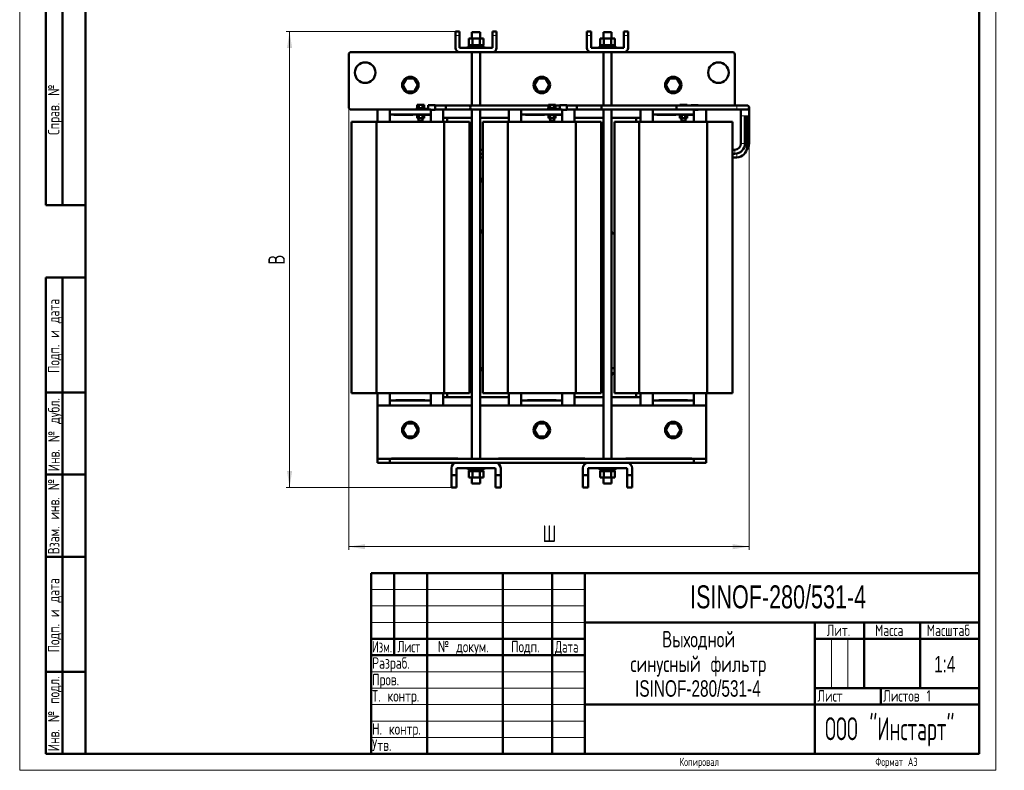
# Model space of a CAD drawing. Header units: millimetres. Extents: x 0 to 1198, y 0 to 1680.
# Tile 1 of 2: x 0 to 1198, y 0 to 914. Entities that reach past the tile are written whole.
import ezdxf

# ---------------------------------------------------------------- set-up
doc = ezdxf.new("R2010")
doc.units = ezdxf.units.MM
doc.header["$LTSCALE"] = 4
doc.linetypes.add('SLD-Сплошная', pattern=[0])
doc.styles.add('SLDTEXTSTYLE0', font='TXT', dxfattribs={"width": 0.7})
doc.styles.add('SLDTEXTSTYLE1', font='TXT', dxfattribs={"width": 0.7, "bigfont": 'bigfont'})
doc.styles.add('SLDTEXTSTYLE2', font='TXT', dxfattribs={"width": 0.705079, "bigfont": 'bigfont'})
doc.styles.add('SLDTEXTSTYLE3', font='TXT', dxfattribs={"width": 0.648852, "bigfont": 'bigfont'})
doc.styles.add('SLDTEXTSTYLE4', font='TXT', dxfattribs={"width": 0.632021, "bigfont": 'bigfont'})
doc.styles.add('SLDTEXTSTYLE5', font='TXT', dxfattribs={"width": 0.625377, "bigfont": 'bigfont'})
doc.styles.add('SLDTEXTSTYLE6', font='TXT', dxfattribs={"width": 0.583291, "bigfont": 'bigfont'})
doc.dimstyles.new('SLDDIMSTYLE0', dxfattribs={"dimtxt": 20, "dimasz": 20, "dimexe": 0, "dimexo": 0.0625, "dimgap": 5, "dimtad": 2, "dimdec": 1, "dimrnd": 1e-09, "dimzin": 12, "dimdsep": 46, "dimtxsty": 'SLDTEXTSTYLE0', "dimsah": 1, "dimcen": 0.09, "dimadec": 0, "dimazin": 3, "dimtfac": 1, "dimtdec": 3, "dimtofl": 0, "dimtmove": 0, "dimatfit": 3, "dimfxl": 0, "dimfrac": 2, "dimtolj": 1, "dimtzin": 12, "dimarcsym": 0})

# ---------------------------------------------------------------- blocks, each defined once
blk = doc.blocks.new('SW_NOTE_0')
at = {"color": 0, "linetype": 'Continuous', "lineweight": 0, "char_height": 20, "attachment_point": 2}
for s, insert, style in [('Выходной', (46.3, 25.7), 'SLDTEXTSTYLE1'), ('синусный фильтр', (45.9, -4.3), 'SLDTEXTSTYLE1'), ('ISINOF-280/531-4', (45.4, -34.3), 'SLDTEXTSTYLE0')]:
    blk.add_mtext(s, dxfattribs=dict(at, insert=insert, style=style))
blk = doc.blocks.new('_D')
at = {"color": 7, "linetype": 'SLD-Сплошная', "lineweight": 0}
for p, q in [((400.5, 807.1), (400.5, 268.2)), ((887.8, 762.8), (887.8, 268.2)), ((400.5, 272.2), (887.8, 272.2))]:
    blk.add_line(p, q, dxfattribs=at)
at = {"color": 7, "linetype": 'SLD-Сплошная', "lineweight": 18}
for points in [[(400.5, 272.2), (420.5, 269.1), (420.5, 275.3)], [(887.8, 272.2), (867.8, 275.3), (867.8, 269.1)]]:
    blk.add_solid(points, dxfattribs=at)
at = {"color": 7, "linetype": 'SLD-Сплошная', "lineweight": 18, "insert": (636.3, 298), "char_height": 20, "attachment_point": 1, "style": 'SLDTEXTSTYLE1'}
blk.add_mtext('Ш', dxfattribs=at)
blk = doc.blocks.new('_D_1')
at = {"color": 7, "linetype": 'SLD-Сплошная', "lineweight": 0}
for p, q in [((530.5, 899.1), (324.5, 899.1)), ((328.5, 344.2), (328.5, 899.1)), ((525.5, 344.2), (324.5, 344.2))]:
    blk.add_line(p, q, dxfattribs=at)
at = {"color": 7, "linetype": 'SLD-Сплошная', "lineweight": 18}
for points in [[(328.5, 899.1), (325.4, 879.1), (331.6, 879.1)], [(328.5, 344.2), (331.6, 364.2), (325.4, 364.2)]]:
    blk.add_solid(points, dxfattribs=at)
at = {"color": 7, "linetype": 'SLD-Сплошная', "lineweight": 18, "insert": (302.7, 615.3), "char_height": 20, "attachment_point": 1, "rotation": 90, "style": 'SLDTEXTSTYLE1'}
blk.add_mtext('В', dxfattribs=at)

msp = doc.modelspace()

# ---------------------------------------------------------------- linework, layer by layer
at = {"color": 7, "linetype": 'SLD-Сплошная', "lineweight": 18}
for p, q in [((0, 1680), (0, 0)), ((1188, 1680), (1188, 0)), ((428, 220), (688, 220)), ((428, 200), (688, 200)), ((428, 180), (688, 180)), ((988, 160), (988, 100)), ((1008, 160), (1008, 100)), ((428, 120), (688, 120)), ((428, 100), (688, 100)), ((428, 80), (688, 80)), ((428, 60), (688, 60)), ((428, 40), (688, 40)), ((0, 0), (1188, 0))]:
    msp.add_line(p, q, dxfattribs=at)
at = {"color": 7, "linetype": 'SLD-Сплошная', "lineweight": 50}
for p, q in [((80, 1660), (80, 20)), ((80, 1660), (80, 20)), ((1168, 20), (1168, 1660)), ((32, 688), (32, 1168)), ((32, 688), (32, 1168)), ((52, 688), (52, 1168)), ((52, 688), (52, 1168)), ((530.5, 894.15), (530.5, 899.15)), ((535.5, 899.15), (530.5, 899.15)), ((535.5, 899.15), (535.5, 894.15)), ((580.5, 899.15), (575.5, 899.15)), ((575.5, 899.15), (575.5, 894.15)), ((580.5, 899.15), (580.5, 894.15)), ((695.5, 899.15), (690.5, 899.15)), ((690.5, 894.15), (690.5, 899.15)), ((695.5, 899.15), (695.5, 894.15)), ((740.5, 899.15), (735.5, 899.15)), ((735.5, 899.15), (735.5, 894.15)), ((740.5, 899.15), (740.5, 894.15)), ((530.5, 879.15), (530.5, 894.15)), ((535.5, 894.15), (535.5, 879.15)), ((546.5, 882.75), (546.5, 890.75)), ((551, 890.75), (546.5, 890.75)), ((550.5, 898.34), (550.5, 890.75)), ((560.5, 898.34), (550.5, 898.34)), ((551, 890.75), (551, 882.75)), ((560, 890.75), (551, 890.75)), ((560, 882.75), (560, 890.75)), ((564.5, 890.75), (560, 890.75)), ((560.5, 890.75), (560.5, 898.34)), ((564.5, 882.75), (564.5, 890.75)), ((575.5, 879.15), (575.5, 894.15)), ((580.5, 894.15), (580.5, 879.15)), ((690.5, 879.15), (690.5, 894.15)), ((695.5, 894.15), (695.5, 879.15)), ((706.5, 882.75), (706.5, 890.75)), ((711, 890.75), (706.5, 890.75)), ((710.5, 898.34), (710.5, 890.75)), ((720.5, 898.34), (710.5, 898.34)), ((711, 890.75), (711, 882.75)), ((720, 890.75), (711, 890.75)), ((720, 882.75), (720, 890.75)), ((724.5, 890.75), (720, 890.75)), ((720.5, 890.75), (720.5, 898.34)), ((724.5, 882.75), (724.5, 890.75)), ((735.5, 879.15), (735.5, 894.15)), ((740.5, 894.15), (740.5, 879.15)), ((535.5, 879.15), (575.5, 879.15)), ((545.5, 880.75), (545.5, 879.15)), ((545.5, 880.75), (565.5, 880.75)), ((546.5, 882.75), (551, 882.75)), ((547.7, 882.75), (547.7, 880.75)), ((551, 882.75), (560, 882.75)), ((560, 882.75), (564.5, 882.75)), ((563.29, 880.75), (563.29, 882.75)), ((565.5, 879.15), (565.5, 880.75)), ((695.5, 879.15), (735.5, 879.15)), ((705.5, 880.75), (705.5, 879.15)), ((705.5, 880.75), (725.5, 880.75)), ((706.5, 882.75), (711, 882.75)), ((707.7, 882.75), (707.7, 880.75)), ((711, 882.75), (720, 882.75)), ((720, 882.75), (724.5, 882.75)), ((723.29, 880.75), (723.29, 882.75)), ((725.5, 879.15), (725.5, 880.75)), ((400.5, 871.15), (400.5, 807.15)), ((535.5, 874.15), (403.5, 874.15)), ((575.5, 874.15), (535.5, 874.15)), ((550.5, 874.15), (550.5, 809.25)), ((560.5, 809.25), (560.5, 874.15)), ((695.5, 874.15), (575.5, 874.15)), ((735.5, 874.15), (695.5, 874.15)), ((710.5, 874.15), (710.5, 809.25)), ((720.5, 809.25), (720.5, 874.15)), ((867.5, 874.15), (735.5, 874.15)), ((870.5, 809.25), (870.5, 871.15)), ((466.5, 834.15), (471, 841.94)), ((471, 841.94), (480, 841.94)), ((480, 841.94), (484.5, 834.15)), ((626.5, 834.15), (631, 841.94)), ((631, 841.94), (640, 841.94)), ((640, 841.94), (644.5, 834.15)), ((786.5, 834.15), (791, 841.94)), ((791, 841.94), (800, 841.94)), ((800, 841.94), (804.5, 834.15)), ((471, 826.35), (466.5, 834.15)), ((484.5, 834.15), (480, 826.35)), ((631, 826.35), (626.5, 834.15)), ((644.5, 834.15), (640, 826.35)), ((791, 826.35), (786.5, 834.15)), ((804.5, 834.15), (800, 826.35)), ((480, 826.35), (471, 826.35)), ((640, 826.35), (631, 826.35)), ((800, 826.35), (791, 826.35)), ((403.5, 804.15), (450.5, 804.15)), ((435.5, 789.15), (435.5, 804.15)), ((450.5, 804.15), (450.5, 798.15)), ((450.5, 804.15), (500.5, 804.15)), ((482, 804.95), (482, 804.15)), ((492.31, 804.95), (482, 804.95)), ((483.2, 805.99), (483.2, 805.22)), ((483.2, 805.99), (492.8, 805.99)), ((483.2, 805.22), (492.8, 805.22)), ((483.68, 809.89), (483.68, 806.05)), ((485.84, 809.89), (483.68, 809.89)), ((485.84, 806.05), (483.68, 806.05)), ((485.6, 805.22), (485.6, 804.95)), ((485.84, 806.05), (485.84, 809.89)), ((490.16, 809.89), (485.84, 809.89)), ((490.16, 806.05), (485.84, 806.05)), ((490.16, 806.05), (490.16, 809.89)), ((492.32, 809.89), (490.16, 809.89)), ((492.32, 806.05), (490.16, 806.05)), ((490.4, 804.95), (490.4, 805.22)), ((492.32, 806.05), (492.32, 809.89)), ((492.8, 805.22), (492.8, 805.99)), ((497.29, 805.59), (493.58, 805.06)), ((497.29, 804.95), (494.05, 804.37)), ((505.8, 809.55), (497.3, 809.55)), ((500.5, 798.15), (500.5, 804.15)), ((500.5, 803.95), (505.8, 803.95)), ((505.8, 809.55), (505.8, 809.55)), ((505.8, 809.25), (505.8, 809.55)), ((505.8, 809.55), (505.8, 809.25)), ((518.34, 809.25), (505.8, 809.25)), ((505.8, 804.25), (518.34, 804.25)), ((505.8, 804.15), (550.5, 804.15)), ((515.5, 804.15), (515.5, 789.15)), ((548.34, 809.25), (518.34, 809.25)), ((518.34, 804.25), (548.34, 804.25)), ((643.68, 809.25), (548.34, 809.25)), ((548.34, 804.25), (642, 804.25)), ((550.5, 804.25), (550.5, 379.15)), ((560.5, 379.15), (560.5, 804.25)), ((560.5, 804.15), (610.5, 804.15)), ((595.5, 789.15), (595.5, 804.15)), ((610.5, 804.15), (610.5, 798.15)), ((610.5, 804.15), (660.5, 804.15)), ((642, 804.95), (642, 804.15)), ((652.31, 804.95), (642, 804.95)), ((643.2, 805.99), (643.2, 805.22)), ((643.2, 805.99), (652.8, 805.99)), ((643.2, 805.22), (652.8, 805.22)), ((643.68, 809.89), (643.68, 806.05)), ((645.84, 809.89), (643.68, 809.89)), ((645.84, 806.05), (643.68, 806.05)), ((645.6, 805.22), (645.6, 804.95)), ((645.84, 806.05), (645.84, 809.89)), ((650.16, 809.89), (645.84, 809.89)), ((650.16, 806.05), (645.84, 806.05)), ((650.16, 806.05), (650.16, 809.89)), ((652.32, 809.89), (650.16, 809.89)), ((652.32, 806.05), (650.16, 806.05)), ((650.4, 804.95), (650.4, 805.22)), ((652.32, 806.05), (652.32, 809.89)), ((657.29, 809.25), (652.32, 809.25)), ((652.8, 805.22), (652.8, 805.99)), ((657.29, 805.59), (653.58, 805.06)), ((657.29, 804.95), (654.05, 804.37)), ((665.8, 809.55), (657.3, 809.55)), ((660.5, 798.15), (660.5, 804.15)), ((660.5, 803.95), (665.8, 803.95)), ((665.8, 809.55), (665.8, 809.55)), ((665.8, 809.25), (665.8, 809.55)), ((665.8, 809.55), (665.8, 809.25)), ((678.34, 809.25), (665.8, 809.25)), ((665.8, 804.25), (678.34, 804.25)), ((665.8, 804.15), (710.5, 804.15)), ((675.5, 804.15), (675.5, 789.15)), ((708.34, 809.25), (678.34, 809.25)), ((678.34, 804.25), (708.34, 804.25)), ((799.52, 809.25), (708.34, 809.25)), ((708.34, 804.25), (799.52, 804.25)), ((710.5, 804.25), (710.5, 379.15)), ((720.5, 379.15), (720.5, 804.25)), ((720.5, 804.15), (770.5, 804.15)), ((803.68, 809.25), (739.52, 809.25)), ((755.5, 789.15), (755.5, 804.15)), ((770.5, 804.15), (820.5, 804.15)), ((770.5, 804.15), (770.5, 798.15)), ((872.79, 809.25), (799.52, 809.25)), ((799.52, 804.25), (799.52, 809.25)), ((799.52, 804.25), (872.79, 804.25)), ((802, 804.25), (802, 804.15)), ((803.68, 809.89), (803.68, 809.25)), ((805.84, 809.89), (803.68, 809.89)), ((805.84, 809.25), (805.84, 809.89)), ((810.16, 809.89), (805.84, 809.89)), ((810.16, 809.25), (810.16, 809.89)), ((812.32, 809.89), (810.16, 809.89)), ((812.32, 809.25), (812.32, 809.89)), ((817.29, 809.25), (812.32, 809.25)), ((825.8, 809.55), (817.3, 809.55)), ((820.5, 798.15), (820.5, 804.15)), ((820.5, 803.95), (825.8, 803.95)), ((825.8, 809.55), (825.8, 809.55)), ((825.8, 809.25), (825.8, 809.55)), ((825.8, 809.55), (825.8, 809.25)), ((829.52, 809.25), (825.8, 809.25)), ((829.52, 809.25), (825.8, 809.25)), ((825.8, 804.15), (867.5, 804.15)), ((875.29, 809.25), (829.52, 809.25)), ((829.52, 809.25), (829.52, 809.25)), ((829.52, 809.25), (829.52, 809.25)), ((835.5, 804.15), (835.5, 789.15)), ((882.77, 809.25), (872.79, 809.25)), ((872.79, 804.25), (882.79, 804.25)), ((885.29, 809.25), (875.29, 809.25)), ((877.79, 804.25), (877.79, 796.75)), ((882.79, 804.25), (885.29, 804.25)), ((882.89, 804.25), (882.79, 804.25)), ((887.79, 796.75), (887.79, 806.75)), ((450.5, 798.15), (500.5, 798.15)), ((450.5, 797.15), (450.5, 798.15)), ((450.5, 797.15), (450.5, 789.15)), ((483.2, 798.15), (483.2, 797.8)), ((492.8, 797.8), (483.2, 797.8)), ((483.68, 797.76), (483.68, 793.92)), ((483.68, 797.76), (485.84, 797.76)), ((483.68, 793.92), (485.84, 793.92)), ((485.6, 797.8), (485.6, 797.76)), ((485.6, 793.92), (485.6, 790.49)), ((485.84, 793.92), (485.84, 797.76)), ((485.84, 797.76), (490.16, 797.76)), ((485.84, 793.92), (490.16, 793.92)), ((490.16, 797.76), (490.16, 793.92)), ((490.16, 797.76), (492.32, 797.76)), ((490.16, 793.92), (492.32, 793.92)), ((490.4, 797.76), (490.4, 797.8)), ((490.4, 790.49), (490.4, 793.92)), ((492.32, 797.76), (492.32, 793.92)), ((492.8, 797.8), (492.8, 798.15)), ((500.5, 798.15), (500.5, 797.15)), ((500.5, 797.15), (500.5, 789.15)), ((515.5, 794.15), (550.5, 794.15)), ((520.5, 789.15), (520.5, 794.15)), ((560.5, 794.15), (595.5, 794.15)), ((610.5, 798.15), (660.5, 798.15)), ((610.5, 797.15), (610.5, 798.15)), ((610.5, 797.15), (610.5, 789.15)), ((643.2, 798.15), (643.2, 797.8)), ((652.8, 797.8), (643.2, 797.8)), ((643.68, 797.76), (643.68, 793.92)), ((645.84, 797.76), (643.68, 797.76)), ((643.68, 793.92), (645.84, 793.92)), ((645.6, 797.8), (645.6, 797.76)), ((645.6, 793.92), (645.6, 790.49)), ((645.84, 797.76), (645.84, 793.92)), ((650.16, 797.76), (645.84, 797.76)), ((645.84, 793.92), (650.16, 793.92)), ((650.16, 797.76), (650.16, 793.92)), ((652.32, 797.76), (650.16, 797.76)), ((650.16, 793.92), (652.32, 793.92)), ((650.4, 797.76), (650.4, 797.8)), ((650.4, 790.49), (650.4, 793.92)), ((652.32, 797.76), (652.32, 793.92)), ((652.8, 797.8), (652.8, 798.15)), ((660.5, 798.15), (660.5, 797.15)), ((660.5, 797.15), (660.5, 789.15)), ((675.5, 794.15), (710.5, 794.15)), ((720.5, 794.15), (755.5, 794.15)), ((750.5, 794.15), (750.5, 789.15)), ((770.5, 798.15), (820.5, 798.15)), ((770.5, 797.15), (770.5, 798.15)), ((770.5, 797.15), (770.5, 789.15)), ((803.2, 798.15), (803.2, 797.8)), ((812.8, 797.8), (803.2, 797.8)), ((803.68, 797.76), (803.68, 793.92)), ((803.68, 797.76), (805.84, 797.76)), ((803.68, 793.92), (805.84, 793.92)), ((805.6, 797.8), (805.6, 797.76)), ((805.6, 793.92), (805.6, 790.49)), ((805.84, 793.92), (805.84, 797.76)), ((805.84, 797.76), (810.16, 797.76)), ((805.84, 793.92), (810.16, 793.92)), ((810.16, 797.76), (810.16, 793.92)), ((810.16, 797.76), (812.32, 797.76)), ((810.16, 793.92), (812.32, 793.92)), ((810.4, 797.76), (810.4, 797.8)), ((810.4, 790.49), (810.4, 793.92)), ((812.32, 797.76), (812.32, 793.92)), ((812.8, 797.8), (812.8, 798.15)), ((820.5, 798.15), (820.5, 797.15)), ((820.5, 797.15), (820.5, 789.15)), ((877.79, 796.75), (877.79, 762.87)), ((882.79, 762.87), (882.79, 796.75)), ((885.29, 758.54), (885.29, 796.75)), ((887.79, 762.87), (887.79, 796.75)), ((403.86, 789.15), (403.86, 459.15)), ((403.86, 789.15), (434.17, 789.15)), ((434.17, 789.15), (434.17, 459.15)), ((434.17, 789.15), (516.76, 789.15)), ((485.6, 790.49), (490.4, 790.49)), ((516.76, 789.15), (516.76, 459.15)), ((516.76, 789.15), (547.58, 789.15)), ((547.58, 459.15), (547.58, 789.15)), ((563.86, 789.15), (563.86, 459.15)), ((563.86, 789.15), (594.17, 789.15)), ((594.17, 789.15), (594.17, 459.15)), ((594.17, 789.15), (676.76, 789.15)), ((645.6, 790.49), (650.4, 790.49)), ((676.76, 789.15), (676.76, 459.15)), ((676.76, 789.15), (707.58, 789.15)), ((707.58, 459.15), (707.58, 789.15)), ((723.86, 789.15), (723.86, 459.15)), ((723.86, 789.15), (754.17, 789.15)), ((754.17, 789.15), (754.17, 459.15)), ((754.17, 789.15), (836.76, 789.15)), ((805.6, 790.49), (810.4, 790.49)), ((836.76, 789.15), (836.76, 459.15)), ((836.76, 789.15), (867.58, 789.15)), ((867.58, 459.15), (867.58, 789.15)), ((563.86, 755.37), (560.5, 755.37)), ((563.86, 755.31), (560.5, 755.31)), ((710.5, 755.37), (707.58, 755.37)), ((710.5, 755.33), (707.58, 755.33)), ((870.29, 755.37), (867.58, 755.37)), ((560.5, 750.31), (563.86, 750.31)), ((560.5, 746.04), (563.86, 746.04)), ((707.58, 750.33), (710.5, 750.33)), ((707.58, 746.04), (710.5, 746.04)), ((867.58, 750.37), (870.29, 750.37)), ((867.58, 746.04), (872.79, 746.04)), ((876.74, 752.17), (876.32, 751.92)), ((560.5, 719.91), (560.5, 722.53)), ((560.5, 719.91), (563.86, 719.91)), ((707.5, 719.91), (710.5, 719.91)), ((710.5, 722.53), (710.5, 719.91)), ((563.86, 716.55), (560.5, 716.55)), ((560.5, 716.53), (563.86, 716.53)), ((710.5, 716.55), (707.5, 716.55)), ((707.5, 716.53), (710.5, 716.53)), ((32, 688), (80, 688)), ((550.5, 654.53), (550.05, 654.53)), ((563.86, 657.07), (560.5, 657.07)), ((563.86, 654.55), (560.5, 654.55)), ((563.86, 654.53), (560.5, 654.53)), ((710.5, 657.07), (707.58, 657.07)), ((710.5, 654.55), (707.58, 654.55)), ((710.5, 654.53), (707.58, 654.53)), ((720.95, 654.53), (720.5, 654.53)), ((723.5, 653.11), (723.86, 653.11)), ((32, 20), (32, 600)), ((32, 600), (80, 600)), ((52, 20), (52, 600)), ((550.5, 489.53), (547.58, 489.53)), ((550.5, 480.11), (550.5, 484.03)), ((563.86, 489.53), (560.5, 489.53)), ((560.5, 489.51), (563.86, 489.51)), ((560.5, 486.99), (563.86, 486.99)), ((710.5, 489.53), (707.58, 489.53)), ((707.58, 489.51), (710.5, 489.51)), ((707.58, 486.99), (710.5, 486.99)), ((723.86, 489.53), (720.5, 489.53)), ((720.5, 484.03), (720.5, 480.11)), ((723.86, 483.11), (723.5, 483.11)), ((80, 460), (32, 460)), ((403.86, 459.15), (434.17, 459.15)), ((434.17, 459.15), (516.76, 459.15)), ((435.5, 444.15), (435.5, 459.15)), ((450.5, 459.15), (450.5, 451.15)), ((500.5, 459.15), (500.5, 451.15)), ((515.5, 459.15), (515.5, 444.15)), ((516.76, 459.15), (547.58, 459.15)), ((520.5, 454.15), (520.5, 459.15)), ((563.86, 459.15), (594.17, 459.15)), ((594.17, 459.15), (676.76, 459.15)), ((595.5, 444.15), (595.5, 459.15)), ((610.5, 459.15), (610.5, 451.15)), ((660.5, 459.15), (660.5, 451.15)), ((675.5, 459.15), (675.5, 444.15)), ((676.76, 459.15), (707.58, 459.15)), ((723.86, 459.15), (754.17, 459.15)), ((750.5, 459.15), (750.5, 454.15)), ((754.17, 459.15), (836.76, 459.15)), ((755.5, 444.15), (755.5, 459.15)), ((770.5, 459.15), (770.5, 451.15)), ((820.5, 459.15), (820.5, 451.15)), ((835.5, 459.15), (835.5, 444.15)), ((836.76, 459.15), (867.58, 459.15)), ((435.5, 444.15), (450.5, 444.15)), ((435.5, 444.15), (435.5, 380.15)), ((450.5, 450.15), (450.5, 451.15)), ((500.5, 450.15), (450.5, 450.15)), ((450.5, 450.15), (450.5, 444.15)), ((500.5, 444.15), (450.5, 444.15)), ((500.5, 451.15), (500.5, 450.15)), ((500.5, 444.15), (500.5, 450.15)), ((500.5, 444.15), (550.5, 444.15)), ((550.5, 454.15), (515.5, 454.15)), ((595.5, 454.15), (560.5, 454.15)), ((560.5, 444.15), (610.5, 444.15)), ((610.5, 450.15), (610.5, 451.15)), ((660.5, 450.15), (610.5, 450.15)), ((610.5, 450.15), (610.5, 444.15)), ((660.5, 444.15), (610.5, 444.15)), ((660.5, 451.15), (660.5, 450.15)), ((660.5, 444.15), (660.5, 450.15)), ((660.5, 444.15), (710.5, 444.15)), ((710.5, 454.15), (675.5, 454.15)), ((755.5, 454.15), (720.5, 454.15)), ((720.5, 444.15), (770.5, 444.15)), ((770.5, 450.15), (770.5, 451.15)), ((820.5, 450.15), (770.5, 450.15)), ((770.5, 450.15), (770.5, 444.15)), ((820.5, 444.15), (770.5, 444.15)), ((820.5, 451.15), (820.5, 450.15)), ((820.5, 444.15), (820.5, 450.15)), ((820.5, 444.15), (835.5, 444.15)), ((835.5, 444.15), (835.5, 380.15)), ((466.5, 414.15), (471, 421.94)), ((471, 421.94), (480, 421.94)), ((480, 421.94), (484.5, 414.15)), ((626.5, 414.15), (631, 421.94)), ((631, 421.94), (640, 421.94)), ((640, 421.94), (644.5, 414.15)), ((786.5, 414.15), (791, 421.94)), ((791, 421.94), (800, 421.94)), ((800, 421.94), (804.5, 414.15)), ((471, 406.35), (466.5, 414.15)), ((484.5, 414.15), (480, 406.35)), ((631, 406.35), (626.5, 414.15)), ((644.5, 414.15), (640, 406.35)), ((791, 406.35), (786.5, 414.15)), ((804.5, 414.15), (800, 406.35)), ((480, 406.35), (471, 406.35)), ((640, 406.35), (631, 406.35)), ((800, 406.35), (791, 406.35)), ((435.5, 379.15), (435.5, 380.15)), ((435.5, 379.15), (435.5, 374.15)), ((435.5, 379.15), (450.5, 379.15)), ((450.5, 374.15), (435.5, 374.15)), ((450.5, 374.15), (450.5, 379.15)), ((450.5, 379.15), (820.5, 379.15)), ((531.6, 374.15), (450.5, 374.15)), ((531.75, 374.15), (579.25, 374.15)), ((691.6, 374.15), (579.39, 374.15)), ((691.75, 374.15), (739.25, 374.15)), ((820.5, 374.15), (739.39, 374.15)), ((820.5, 379.15), (820.5, 374.15)), ((835.5, 379.15), (820.5, 379.15)), ((835.5, 374.15), (820.5, 374.15)), ((835.5, 380.15), (835.5, 379.15)), ((835.5, 379.15), (835.5, 374.15)), ((80, 360), (32, 360)), ((525.5, 367.9), (525.5, 359.2)), ((531.75, 359.2), (531.75, 366.65)), ((533, 367.9), (578, 367.9)), ((545.5, 367.8), (545.5, 366.2)), ((565.5, 367.8), (545.5, 367.8)), ((545.5, 366.2), (565.5, 366.2)), ((546.5, 364.2), (551, 364.2)), ((546.5, 364.2), (546.5, 356.2)), ((547.7, 366.2), (547.7, 364.2)), ((550.5, 367.9), (550.5, 367.8)), ((551, 364.2), (551, 356.2)), ((551, 364.2), (560, 364.2)), ((560, 356.2), (560, 364.2)), ((560, 364.2), (564.5, 364.2)), ((560.5, 367.8), (560.5, 367.9)), ((563.29, 364.2), (563.29, 366.2)), ((564.5, 364.2), (564.5, 356.2)), ((565.5, 366.2), (565.5, 367.8)), ((579.25, 366.65), (579.25, 359.2)), ((585.5, 359.2), (585.5, 367.9)), ((685.5, 367.9), (685.5, 359.2)), ((691.75, 359.2), (691.75, 366.65)), ((693, 367.9), (738, 367.9)), ((705.5, 367.8), (705.5, 366.2)), ((725.5, 367.8), (705.5, 367.8)), ((705.5, 366.2), (725.5, 366.2)), ((706.5, 364.2), (711, 364.2)), ((706.5, 364.2), (706.5, 356.2)), ((707.7, 366.2), (707.7, 364.2)), ((710.5, 367.9), (710.5, 367.8)), ((711, 364.2), (711, 356.2)), ((711, 364.2), (720, 364.2)), ((720, 356.2), (720, 364.2)), ((720, 364.2), (724.5, 364.2)), ((720.5, 367.8), (720.5, 367.9)), ((723.29, 364.2), (723.29, 366.2)), ((724.5, 364.2), (724.5, 356.2)), ((725.5, 366.2), (725.5, 367.8)), ((739.25, 366.65), (739.25, 359.2)), ((745.5, 359.2), (745.5, 367.9)), ((525.5, 359.2), (531.75, 359.2)), ((525.5, 344.2), (525.5, 359.2)), ((531.75, 359.2), (531.75, 344.2)), ((546.5, 356.2), (551, 356.2)), ((550.5, 356.2), (550.5, 349.16)), ((550.5, 349.16), (560.5, 349.16)), ((551, 356.2), (560, 356.2)), ((560, 356.2), (564.5, 356.2)), ((560.5, 349.16), (560.5, 356.2)), ((579.25, 359.2), (585.5, 359.2)), ((579.25, 344.2), (579.25, 359.2)), ((585.5, 359.2), (585.5, 344.2)), ((685.5, 359.2), (691.75, 359.2)), ((685.5, 344.2), (685.5, 359.2)), ((691.75, 359.2), (691.75, 344.2)), ((706.5, 356.2), (711, 356.2)), ((710.5, 356.2), (710.5, 349.16)), ((710.5, 349.16), (720.5, 349.16)), ((711, 356.2), (720, 356.2)), ((720, 356.2), (724.5, 356.2)), ((720.5, 349.16), (720.5, 356.2)), ((739.25, 359.2), (745.5, 359.2)), ((739.25, 344.2), (739.25, 359.2)), ((745.5, 359.2), (745.5, 344.2)), ((525.5, 344.2), (531.75, 344.2)), ((579.25, 344.2), (585.5, 344.2)), ((685.5, 344.2), (691.75, 344.2)), ((739.25, 344.2), (745.5, 344.2)), ((80, 260), (32, 260)), ((428, 240), (1168, 240)), ((428, 240), (428, 20)), ((456, 140), (456, 240)), ((496, 240), (496, 20)), ((588, 240), (588, 20)), ((648, 240), (648, 20)), ((688, 240), (688, 20)), ((688, 180), (1168, 180)), ((968, 180), (968, 20)), ((1028, 180), (1028, 100)), ((1096, 180), (1096, 100)), ((428, 160), (688, 160)), ((968, 160), (1168, 160)), ((428, 140), (688, 140)), ((32, 120), (80, 120)), ((968, 100), (1168, 100)), ((1048, 100), (1048, 80)), ((688, 80), (1168, 80)), ((32, 20), (80, 20)), ((80, 20), (1168, 20))]:
    msp.add_line(p, q, dxfattribs=at)
at = {"color": 8, "linetype": 'SLD-Сплошная', "lineweight": 18}
for p, q in [((531.25, 894.15), (534.75, 894.15)), ((576.25, 894.15), (579.75, 894.15)), ((691.25, 894.15), (694.75, 894.15)), ((736.25, 894.15), (739.75, 894.15)), ((492.08, 804.2), (492.3, 804.9)), ((493.83, 804.34), (492.96, 804.18)), ((493.62, 805), (493.76, 804.76)), ((652.08, 804.2), (652.3, 804.9)), ((653.83, 804.34), (652.96, 804.18)), ((653.62, 805), (653.76, 804.76)), ((813.25, 804.23), (812.86, 804.16)), ((872.79, 809.25), (872.79, 804.25)), ((875.29, 809.25), (875.29, 809.25)), ((478.7, 797.15), (455.47, 797.15)), ((499.27, 797.15), (493.54, 797.15)), ((638.7, 797.15), (615.47, 797.15)), ((659.27, 797.15), (653.54, 797.15)), ((798.7, 797.15), (775.47, 797.15)), ((819.27, 797.15), (813.54, 797.15)), ((877.79, 796.75), (880.29, 796.75)), ((880.29, 796.75), (882.79, 796.75)), ((882.79, 796.75), (885.29, 796.75)), ((885.29, 796.75), (887.79, 796.75)), ((870.29, 755.37), (870.29, 750.37)), ((877.79, 762.87), (880.29, 762.87)), ((880.29, 762.87), (882.79, 762.87)), ((882.01, 758.54), (885.29, 758.54)), ((885.29, 762.87), (887.79, 762.87)), ((872.79, 750.62), (872.79, 746.04)), ((563.86, 718.33), (560.5, 718.33)), ((563.86, 718.11), (560.5, 718.11)), ((710.5, 718.33), (707.5, 718.33)), ((710.5, 718.11), (707.5, 718.11)), ((548.02, 484.03), (550.06, 484.03)), ((721, 484.03), (723.35, 484.03)), ((458, 451.15), (493, 451.15)), ((618, 451.15), (653, 451.15)), ((778, 451.15), (813, 451.15)), ((452.75, 380.15), (533.25, 380.15)), ((583, 380.15), (688, 380.15)), ((737.75, 380.15), (818.25, 380.15))]:
    msp.add_line(p, q, dxfattribs=at)
at = {"color": 7, "linetype": 'SLD-Сплошная', "lineweight": 50, "flags": 128}
for points in [[(505.8, 804.25), (505.8, 804), (505.79, 804), (505.79, 804.36), (505.79, 805.04), (505.78, 805.94), (505.78, 806.95), (505.78, 807.94), (505.79, 808.77), (505.79, 809.33), (505.8, 809.55), (505.8, 809.55)], [(505.8, 809.55), (505.8, 809.33), (505.8, 809.25)], [(665.8, 804.25), (665.8, 804), (665.79, 804), (665.79, 804.36), (665.79, 805.04), (665.78, 805.94), (665.78, 806.95), (665.78, 807.94), (665.79, 808.77), (665.79, 809.33), (665.8, 809.55), (665.8, 809.55)], [(665.8, 809.55), (665.8, 809.33), (665.8, 809.25)], [(799.52, 809.25), (799.52, 809.06), (799.52, 808.51), (799.52, 807.7), (799.52, 806.75)], [(799.52, 806.75), (799.52, 805.79), (799.52, 804.98), (799.52, 804.44), (799.52, 804.25)], [(817.3, 809.55), (817.29, 809.41), (817.29, 809.25)], [(825.79, 809.25), (825.79, 809.33), (825.8, 809.55)], [(825.8, 804.25), (825.8, 804), (825.79, 804), (825.79, 804.25)], [(825.8, 809.55), (825.8, 809.33), (825.8, 809.25)], [(867.5, 804.15), (868.08, 804.21), (868.26, 804.25)]]:
    msp.add_lwpolyline(points, dxfattribs=at)
at = {"color": 7, "linetype": 'SLD-Сплошная', "lineweight": 50}
for centre, radius in [((420.5, 849.15), 12.5), ((850.5, 849.15), 12.5), ((475.5, 834.15), 10), ((635.5, 834.15), 10), ((795.5, 834.15), 10), ((475.5, 414.15), 10), ((635.5, 414.15), 10), ((795.5, 414.15), 10)]:
    msp.add_circle(centre, radius, dxfattribs=at)
for centre, radius, start, end in [((535.5, 879.15), 5, 180, 270), ((575.5, 879.15), 5, 270, 360), ((695.5, 879.15), 5, 180, 270), ((735.5, 879.15), 5, 270, 360), ((403.5, 871.15), 3, 90, 180), ((867.5, 871.15), 3, 0, 90), ((403.5, 807.15), 3, 180, 270), ((781.86, 806.66), 284.58, 179.41792, 180.34367), ((941.86, 806.66), 284.58, 179.41792, 180.34367), ((885.29, 806.75), 2.5, 270, 90), ((870.29, 762.87), 7.5, 270, 0), ((870.29, 762.87), 12.5, 270, 0), ((872.79, 758.54), 12.5, 270, 0), ((875.29, 762.87), 12.5, 318.46969, 0), ((547.5, 656.11), 3, 271.62999, 0), ((723.5, 656.11), 3, 180, 270), ((547.5, 480.11), 3, 0, 88.37), ((723.5, 480.11), 3, 90, 180), ((531.75, 367.9), 6.25, 90, 180), ((579.25, 367.9), 6.25, 0, 90), ((691.75, 367.9), 6.25, 90, 180), ((739.25, 367.9), 6.25, 0, 90), ((533, 366.65), 1.25, 90, 180), ((578, 366.65), 1.25, 0, 90), ((693, 366.65), 1.25, 90, 180), ((738, 366.65), 1.25, 0, 90)]:
    msp.add_arc(centre, radius, start, end, dxfattribs=at)
for centre, start_param, end_param in [((518.34, 806.75), 4.712389, 6.2831853), ((518.34, 806.75), 3.1415927, 4.712389), ((548.34, 806.75), 4.712389, 6.2831853), ((548.34, 806.75), 3.1415927, 4.712389), ((678.34, 806.75), 0, 1.5707963), ((678.34, 806.75), 1.5707963, 3.1415927), ((708.34, 806.75), 0, 3.1415927)]:
    msp.add_ellipse(centre, major_axis=(0, 2.5), ratio=0.0990195, start_param=start_param, end_param=end_param, dxfattribs=at)
for points in [[(492.31, 804.95), (492.46, 804.95), (492.61, 804.95), (492.78, 804.95)], [(492.78, 804.95), (493.03, 804.99), (493.29, 805.02), (493.58, 805.06)], [(494.01, 804.37), (493.57, 804.29), (493.16, 804.23), (492.78, 804.15)], [(493.58, 805.06), (493.58, 805.06), (493.58, 805.06), (493.58, 805.06)], [(494.05, 804.37), (494.03, 804.37), (494.02, 804.37), (494.01, 804.37)], [(652.31, 804.95), (652.46, 804.95), (652.61, 804.95), (652.78, 804.95)], [(652.78, 804.95), (653.03, 804.99), (653.29, 805.02), (653.58, 805.06)], [(654.01, 804.37), (653.57, 804.29), (653.16, 804.23), (652.78, 804.15)], [(653.58, 805.06), (653.58, 805.06), (653.58, 805.06), (653.58, 805.06)], [(654.05, 804.37), (654.03, 804.37), (654.02, 804.37), (654.01, 804.37)]]:
    msp.add_open_spline(points, degree=3, dxfattribs=at)
for points, knots in [([(497.29, 804.15), (497.29, 804.17), (497.29, 804.25), (497.29, 804.51), (497.29, 804.8), (497.29, 804.95)], [0, 0, 0, 0, 0.13722656, 0.56861328, 1, 1, 1, 1]), ([(657.29, 804.15), (657.29, 804.17), (657.29, 804.25), (657.29, 804.51), (657.29, 804.8), (657.29, 804.95)], [0, 0, 0, 0, 0.1372266, 0.5686133, 1, 1, 1, 1]), ([(813.32, 804.25), (813.31, 804.25), (813.21, 804.23), (813.03, 804.2), (812.86, 804.17), (812.78, 804.15)], [0, 0, 0, 0, 0.0393896, 0.519107, 1, 1, 1, 1]), ([(817.29, 804.15), (817.29, 804.17), (817.29, 804.19), (817.29, 804.23), (817.29, 804.25)], [0, 0, 0, 0, 0.7382817, 1, 1, 1, 1])]:
    msp.add_open_spline(points, degree=3, knots=knots, dxfattribs=at)

# ---------------------------------------------------------------- block references
at = {"color": 7, "linetype": 'Continuous', "lineweight": 0}
msp.add_blockref('SW_NOTE_0', (780.11, 143.9), dxfattribs=at)

# ---------------------------------------------------------------- texts
at = {"color": 7, "linetype": 'Continuous', "lineweight": 0, "char_height": 14, "attachment_point": 2, "rotation": 90, "style": 'SLDTEXTSTYLE1'}
for s, insert in [('Справ. №', (34.41, 804.04)), ('Подп. и дата', (34.41, 528.7)), ('Инв. № дубл.', (34.65, 408.54)), ('Взам. инв. №', (34.41, 308.81)), ('Подп. и дата', (34.41, 188.7)), ('Инв. № подл.', (34.41, 68.71))]:
    msp.add_mtext(s, dxfattribs=dict(at, insert=insert))
at = {"color": 7, "linetype": 'Continuous', "lineweight": 0}
for s, insert, char_height, attachment_point, style in [('ISINOF-280/531-4', (923.16, 225.11), 28, 2, 'SLDTEXTSTYLE0'), ('Лит.', (996.63, 177.35), 14, 2, 'SLDTEXTSTYLE1'), ('Масса', (1058.44, 177.35), 14, 2, 'SLDTEXTSTYLE1'), ('Масштаб', (1130.38, 177.35), 14, 2, 'SLDTEXTSTYLE2'), ('Изм.', (441.09, 157.35), 14, 2, 'SLDTEXTSTYLE5'), ('Лист', (473.82, 157.59), 14, 2, 'SLDTEXTSTYLE4'), ('№ докум.', (539.95, 157.59), 14, 2, 'SLDTEXTSTYLE1'), ('Подп.', (615.51, 157.59), 14, 2, 'SLDTEXTSTYLE1'), ('Дата', (665.87, 157.35), 14, 2, 'SLDTEXTSTYLE3'), ('Разраб.', (429, 137.59), 14, 1, 'SLDTEXTSTYLE1'), ('1:4', (1125.96, 139.15), 20, 2, 'SLDTEXTSTYLE0'), ('Пров.', (429, 117.35), 14, 1, 'SLDTEXTSTYLE1'), ('Т. контр.', (429, 97.59), 14, 1, 'SLDTEXTSTYLE1'), ('Лист', (971, 97.59), 14, 1, 'SLDTEXTSTYLE1'), ('Листов 1', (1051, 97.59), 14, 1, 'SLDTEXTSTYLE1'), ('ООО "Инстарт"', (1059.07, 64.56), 28, 2, 'SLDTEXTSTYLE6'), ('Н. контр.', (429, 57.35), 14, 1, 'SLDTEXTSTYLE1'), ('Утв.', (429, 37.59), 14, 1, 'SLDTEXTSTYLE1'), ('Копировал', (827.22, 15.29), 10, 2, 'SLDTEXTSTYLE1'), ('Формат А3', (1067.24, 15.29), 10, 2, 'SLDTEXTSTYLE1')]:
    msp.add_mtext(s, dxfattribs=dict(at, insert=insert, char_height=char_height, attachment_point=attachment_point, style=style))

# ---------------------------------------------------------------- dimensions: what is measured, and where the dimension line sits
at = {"color": 7, "linetype": 'SLD-Сплошная', "lineweight": 18}
dim = msp.add_linear_dim(base=(328.5, 899.15), p1=(525.5, 344.2), p2=(530.5, 899.15), angle=90, text='В', dimstyle='SLDDIMSTYLE0', dxfattribs=at)
dim.commit()
dim.dimension.update_dxf_attribs({"geometry": '_D_1', "text_midpoint": (328.5, 621.68), "dimtype": 160})
dim = msp.add_linear_dim(base=(887.79, 272.2), p1=(400.5, 807.15), p2=(887.79, 762.87), text='Ш', dimstyle='SLDDIMSTYLE0', dxfattribs=at)
dim.commit()
dim.dimension.update_dxf_attribs({"geometry": '_D', "text_midpoint": (644.14, 272.2), "dimtype": 160})

doc.saveas('drawing.dxf')
